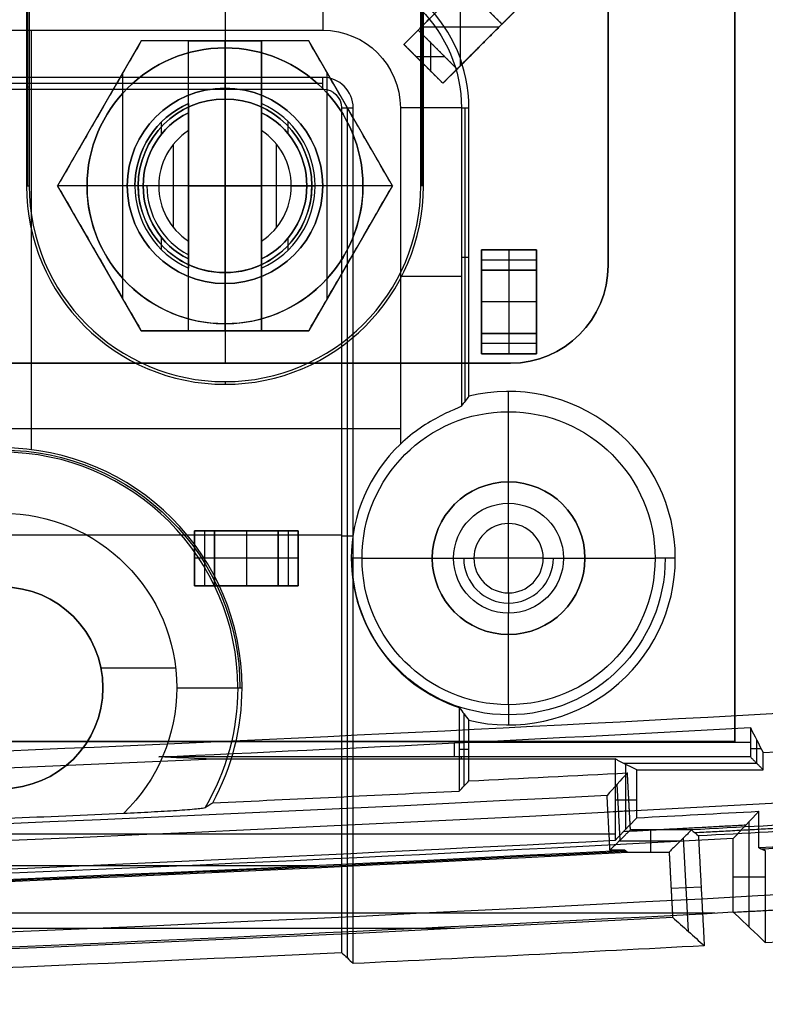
# Model space of a CAD drawing. Header units: millimetres. Extents: x -68 to 68, y -70 to 54.
# Tile 82 of 83: x 42 to 54, y -56 to -40. Entities that reach past the tile are written whole.
import ezdxf

# ---------------------------------------------------------------- set-up
doc = ezdxf.new("R2010")
doc.units = ezdxf.units.MM
doc.layers.add('Layer 01', color=7, linetype='Continuous', true_color=0x000000)

# ---------------------------------------------------------------- blocks, each defined once
blk = doc.blocks.new('Extruded.step')
at = {"layer": 'Layer 01', "color": 9, "true_color": 0xc0c0c0}
for p, q in [((-0.165, 0.45, 0.45), (0.165, 0.45, 0.45)), ((-0.165, -0.45, 0.45), (-0.165, 0.45, 0.45)), ((0, 0.45, 0.9), (0, 0.45)), ((0, 0.45), (0, -0.45)), ((0, 0.45, 0.9), (0, -0.45, 0.9)), ((0.165, -0.45, 0.45), (0.165, 0.45, 0.45)), ((-0.165, 0), (-0.165, 0, 0.9)), ((0.165, 0), (-0.165, 0)), ((0.165, 0, 0.9), (-0.165, 0, 0.9)), ((0.165, 0), (0.165, 0, 0.9)), ((-0.165, -0.45, 0.45), (0.165, -0.45, 0.45)), ((0, -0.45, 0.9), (0, -0.45))]:
    blk.add_line(p, q, dxfattribs=at)
for points in [[(-0.165, 0.45), (0, 0.45), (0.165, 0.45)], [(-0.165, 0.45, 0.9), (-0.165, 0.45, 0.45), (-0.165, 0.45)], [(0.165, 0.45, 0.9), (0, 0.45, 0.9), (-0.165, 0.45, 0.9)], [(-0.165, -0.45), (-0.165, 0), (-0.165, 0.45)], [(-0.165, 0.45, 0.9), (-0.165, 0, 0.9), (-0.165, -0.45, 0.9)], [(0.165, 0.45), (0.165, 0), (0.165, -0.45)], [(0.165, 0.45, 0.9), (0.165, 0.45, 0.45), (0.165, 0.45)], [(0.165, -0.45, 0.9), (0.165, 0, 0.9), (0.165, 0.45, 0.9)], [(-0.165, -0.45, 0.9), (-0.165, -0.45, 0.45), (-0.165, -0.45)], [(0.165, -0.45), (0, -0.45), (-0.165, -0.45)], [(-0.165, -0.45, 0.9), (0, -0.45, 0.9), (0.165, -0.45, 0.9)], [(0.165, -0.45), (0.165, -0.45, 0.45), (0.165, -0.45, 0.9)]]:
    blk.add_open_spline(points, degree=2, dxfattribs=at)
blk = doc.blocks.new('6271507344.step')
at = {"layer": 'Layer 01'}
blk.add_blockref('Extruded.step', (0, 0), dxfattribs=at)
blk = doc.blocks.new('Extruded-0.step')
at = {"layer": 'Layer 01', "color": 9, "true_color": 0xcfc9b5}
for p, q in [((-0.52, 0.45, 0.45), (0.52, 0.45, 0.45)), ((-0.52, -0.45, 0.45), (-0.52, 0.45, 0.45)), ((0, 0.45, 0.9), (0, 0.45)), ((0, 0.45), (0, -0.45)), ((0, 0.45, 0.9), (0, -0.45, 0.9)), ((0.52, -0.45, 0.45), (0.52, 0.45, 0.45)), ((-0.52, 0), (-0.52, 0, 0.9)), ((0.52, 0), (-0.52, 0)), ((0.52, 0, 0.9), (-0.52, 0, 0.9)), ((0.52, 0), (0.52, 0, 0.9)), ((-0.52, -0.45, 0.45), (0.52, -0.45, 0.45)), ((0, -0.45, 0.9), (0, -0.45))]:
    blk.add_line(p, q, dxfattribs=at)
for points in [[(-0.52, 0.45), (0, 0.45), (0.52, 0.45)], [(-0.52, 0.45, 0.9), (-0.52, 0.45, 0.45), (-0.52, 0.45)], [(0.52, 0.45, 0.9), (0, 0.45, 0.9), (-0.52, 0.45, 0.9)], [(-0.52, -0.45), (-0.52, 0), (-0.52, 0.45)], [(-0.52, 0.45, 0.9), (-0.52, 0, 0.9), (-0.52, -0.45, 0.9)], [(0.52, 0.45), (0.52, 0), (0.52, -0.45)], [(0.52, 0.45, 0.9), (0.52, 0.45, 0.45), (0.52, 0.45)], [(0.52, -0.45, 0.9), (0.52, 0, 0.9), (0.52, 0.45, 0.9)], [(-0.52, -0.45, 0.9), (-0.52, -0.45, 0.45), (-0.52, -0.45)], [(0.52, -0.45), (0, -0.45), (-0.52, -0.45)], [(-0.52, -0.45, 0.9), (0, -0.45, 0.9), (0.52, -0.45, 0.9)], [(0.52, -0.45), (0.52, -0.45, 0.45), (0.52, -0.45, 0.9)]]:
    blk.add_open_spline(points, degree=2, dxfattribs=at)
blk = doc.blocks.new('6271507504.step')
at = {"layer": 'Layer 01'}
blk.add_blockref('Extruded-0.step', (0, 0), dxfattribs=at)
blk = doc.blocks.new('C71.step')
at = {"layer": 'Layer 01'}
for name, p in [('6271507344.step', (105.315, -68.5, -2.501)), ('6271507504.step', (106, -68.5, -2.501)), ('6271507344.step', (106.685, -68.5, -2.501))]:
    blk.add_blockref(name, p, dxfattribs=at)
blk = doc.blocks.new('Open CASCADE STEP translator 6.8 1.1.1.step')
at = {"layer": 'Layer 01', "color": 96, "true_color": 0x008000}
for p, q in [((114, -71.5, 0.801), (114, -50, 0.801)), ((105.65, -60.8, 1.601), (105.65, -60.8)), ((114, -60.75), (114, -60.75, 1.601)), ((105.65, -64, 1.601), (105.65, -64)), ((110.295, -67.25, 1.601), (110.295, -67.25)), ((110.295, -69.75, 1.601), (110.295, -69.75)), ((60.3, -71.5, 0.801), (114, -71.5, 0.801))]:
    blk.add_line(p, q, dxfattribs=at)
at = {"layer": 'Layer 01', "color": 96, "true_color": 0x008000, "extrusion": (0, 0, -1)}
for centre, radius, start, end in [((-105.65, -62.4, -1.601), 1.6, 0, 180), ((-105.65, -62.4, -0.801), 1.6, 0, 180), ((-105.65, -62.4, -1.601), 1.6, 180, 0), ((-105.65, -62.4, -0.801), 1.6, 180, 0), ((-110.295, -68.5, -1.601), 1.25, 0, 180), ((-110.295, -68.5, -0.801), 1.25, 0, 180), ((-110.295, -68.5, -1.601), 1.25, 180, 0), ((-110.295, -68.5, -0.801), 1.25, 180, 0)]:
    blk.add_arc(centre, radius, start, end, dxfattribs=at)
at = {"layer": 'Layer 01', "color": 96, "true_color": 0x008000}
for centre, radius, start, end in [((105.65, -62.4), 1.6, 0, 180), ((105.65, -62.4), 1.6, 180, 0), ((110.295, -68.5), 1.25, 0, 180), ((110.295, -68.5), 1.25, 180, 0)]:
    blk.add_arc(centre, radius, start, end, dxfattribs=at)
for points in [[(114, -50), (114, -60.75), (114, -71.5)], [(114, -71.5, 1.601), (114, -60.75, 1.601), (114, -50, 1.601)], [(104.05, -62.4), (104.05, -62.4, 0.801), (104.05, -62.4, 1.601)], [(107.25, -62.4, 1.601), (107.25, -62.4, 0.801), (107.25, -62.4)], [(109.045, -68.5), (109.045, -68.5, 0.801), (109.045, -68.5, 1.601)], [(111.545, -68.5, 1.601), (111.545, -68.5, 0.801), (111.545, -68.5)], [(114, -71.5), (87.15, -71.5), (60.3, -71.5)], [(60.3, -71.5, 1.601), (87.15, -71.5, 1.601), (114, -71.5, 1.601)], [(114, -71.5, 1.601), (114, -71.5, 0.801), (114, -71.5)]]:
    blk.add_open_spline(points, degree=2, dxfattribs=at)
blk = doc.blocks.new('Board.step')
at = {"layer": 'Layer 01'}
blk.add_blockref('Open CASCADE STEP translator 6.8 1.1.1.step', (0, 0, -1.601), dxfattribs=at)
blk = doc.blocks.new('Extruded-1.step')
at = {"layer": 'Layer 01', "color": 9, "true_color": 0xc0c0c0}
for p, q in [((-0.435, 0.202, 0.45), (-0.202, 0.435, 0.45)), ((0.435, -0.202, 0.45), (-0.202, 0.435, 0.45)), ((0.202, -0.435, 0.45), (-0.435, 0.202, 0.45)), ((-0.318, 0.318, 0.9), (-0.318, 0.318)), ((0, 0.233), (0, -0.233)), ((0, 0.233, 0.9), (0, -0.233, 0.9)), ((0.233, 0), (-0.233, 0)), ((0.233, 0, 0.9), (-0.233, 0, 0.9)), ((0.117, 0.117, 0.9), (0.117, 0.117)), ((-0.117, -0.117, 0.9), (-0.117, -0.117)), ((0.202, -0.435, 0.45), (0.435, -0.202, 0.45)), ((0.318, -0.318), (0.318, -0.318, 0.9))]:
    blk.add_line(p, q, dxfattribs=at)
for points in [[(-0.435, 0.202), (-0.318, 0.318), (-0.202, 0.435)], [(-0.202, 0.435, 0.9), (-0.318, 0.318, 0.9), (-0.435, 0.202, 0.9)], [(-0.202, 0.435), (0.117, 0.117), (0.435, -0.202)], [(-0.202, 0.435, 0.9), (-0.202, 0.435, 0.45), (-0.202, 0.435)], [(0.435, -0.202, 0.9), (0.117, 0.117, 0.9), (-0.202, 0.435, 0.9)], [(0.202, -0.435), (-0.117, -0.117), (-0.435, 0.202)], [(-0.435, 0.202, 0.9), (-0.117, -0.117, 0.9), (0.202, -0.435, 0.9)], [(-0.435, 0.202), (-0.435, 0.202, 0.45), (-0.435, 0.202, 0.9)], [(0.435, -0.202), (0.318, -0.318), (0.202, -0.435)], [(0.202, -0.435, 0.9), (0.318, -0.318, 0.9), (0.435, -0.202, 0.9)], [(0.435, -0.202, 0.9), (0.435, -0.202, 0.45), (0.435, -0.202)], [(0.202, -0.435, 0.9), (0.202, -0.435, 0.45), (0.202, -0.435)]]:
    blk.add_open_spline(points, degree=2, dxfattribs=at)
blk = doc.blocks.new('6271166944.step')
at = {"layer": 'Layer 01'}
blk.add_blockref('Extruded-1.step', (0, 0), dxfattribs=at)
blk = doc.blocks.new('Extruded-2.step')
at = {"layer": 'Layer 01', "color": 9, "true_color": 0xcfc9b5}
for p, q in [((-0.686, -0.049, 0.45), (0.049, 0.686, 0.45)), ((0.686, 0.049, 0.45), (0.049, 0.686, 0.45)), ((0, 0.636), (0, -0.636)), ((0, 0.636, 0.9), (0, -0.636, 0.9)), ((0.368, 0.368, 0.9), (0.368, 0.368)), ((-0.318, 0.318, 0.9), (-0.318, 0.318)), ((-0.049, -0.686, 0.45), (0.686, 0.049, 0.45)), ((-0.049, -0.686, 0.45), (-0.686, -0.049, 0.45)), ((0.636, 0), (-0.636, 0)), ((0.636, 0, 0.9), (-0.636, 0, 0.9)), ((0.318, -0.318), (0.318, -0.318, 0.9)), ((-0.368, -0.368, 0.9), (-0.368, -0.368))]:
    blk.add_line(p, q, dxfattribs=at)
for points in [[(-0.686, -0.049), (-0.318, 0.318), (0.049, 0.686)], [(0.049, 0.686, 0.9), (-0.318, 0.318, 0.9), (-0.686, -0.049, 0.9)], [(0.049, 0.686), (0.368, 0.368), (0.686, 0.049)], [(0.049, 0.686, 0.9), (0.049, 0.686, 0.45), (0.049, 0.686)], [(0.686, 0.049, 0.9), (0.368, 0.368, 0.9), (0.049, 0.686, 0.9)], [(0.686, 0.049), (0.318, -0.318), (-0.049, -0.686)], [(-0.049, -0.686, 0.9), (0.318, -0.318, 0.9), (0.686, 0.049, 0.9)], [(0.686, 0.049, 0.9), (0.686, 0.049, 0.45), (0.686, 0.049)], [(-0.049, -0.686), (-0.368, -0.368), (-0.686, -0.049)], [(-0.686, -0.049, 0.9), (-0.368, -0.368, 0.9), (-0.049, -0.686, 0.9)], [(-0.686, -0.049), (-0.686, -0.049, 0.45), (-0.686, -0.049, 0.9)], [(-0.049, -0.686, 0.9), (-0.049, -0.686, 0.45), (-0.049, -0.686)]]:
    blk.add_open_spline(points, degree=2, dxfattribs=at)
blk = doc.blocks.new('6271167104.step')
at = {"layer": 'Layer 01'}
blk.add_blockref('Extruded-2.step', (0, 0), dxfattribs=at)
blk = doc.blocks.new('C67.step')
at = {"layer": 'Layer 01'}
for name, p in [('6271166944.step', (109.984, -59.316, -2.501)), ('6271167104.step', (109.5, -59.8, -2.501)), ('6271166944.step', (109.016, -60.284, -2.501))]:
    blk.add_blockref(name, p, dxfattribs=at)
blk = doc.blocks.new('c-3-1634222-2-h-3d.step')
at = {"layer": 'Layer 01', "color": 9, "true_color": 0xc0c0c0}
for p, q in [((-15.4, -4.675, -6.1), (-15.4, 4.675, -6.1)), ((-14.87, 1.371, -9.5), (-12.495, 2.742, -9.5)), ((-14.87, 1.371, -2.8), (-12.495, 2.742, -2.8)), ((-10.12, 1.371, -9.5), (-12.495, 2.742, -9.5)), ((-12.495, 1.34, -12.5), (-12.495, 2.742, -12.5)), ((-12.495, 2.26, -5.3), (-12.495, 2.742, -5.3)), ((-12.495, 1.422, -0.3), (-12.495, 2.742, -0.3)), ((-10.12, 1.371, -2.8), (-12.495, 2.742, -2.8)), ((-13.683, 2.057, -12.5), (-13.683, 2.057, -6.5)), ((-13.683, 2.057, -5.3), (-13.683, 2.057, -0.3)), ((-11.308, 2.057, -6.5), (-11.308, 2.057, -12.5)), ((-11.308, 2.057, -0.3), (-11.308, 2.057, -5.3)), ((-14.35, 1.671, -12.5), (-10.64, 1.671, -12.5)), ((-12.495, 1.34, -14), (-12.495, 1.475, -14)), ((-14.87, -1.371, -9.5), (-14.87, 1.371, -9.5)), ((-14.87, -1.371, -2.8), (-14.87, 1.371, -2.8)), ((-12.495, -1.422, -1.3), (-12.495, 1.422, -1.3)), ((-10.12, -1.371, -9.5), (-10.12, 1.371, -9.5)), ((-10.12, -1.371, -2.8), (-10.12, 1.371, -2.8)), ((-13.543, 1.038, -14), (-13.343, 1.038, -14)), ((-12.495, 0.6, -16.8), (-12.495, 1.085, -16.8)), ((-11.647, 1.038, -14), (-11.447, 1.038, -14)), ((-13.179, 0.843, -16.8), (-11.811, 0.843, -16.8)), ((-13.842, 0.6, -14.1), (-11.148, 0.6, -14.1)), ((-12.495, 0.6, -11.4), (-12.495, -0.6, -11.4)), ((-12.495, 0.6, -11.4), (-12.495, 0.6, -16.8)), ((-14.755, 0, -5.7), (-15.4, 0, -5.7)), ((-15.4, 0, -6.5), (-15.4, 0, -5.7)), ((-14.87, 0, -6.5), (-15.4, 0, -6.5)), ((-14.87, 0, -11.4), (-14.87, 0, -6.5)), ((-10.12, 0, -11.4), (-14.87, 0, -11.4)), ((-14.87, 0, -5.3), (-14.755, 0, -5.3)), ((-14.87, 0, -5.3), (-14.87, 0, -0.3)), ((-14.87, 0, -0.3), (-13.917, 0, -0.3)), ((-14.755, 0, -5.7), (-14.755, 0, -5.3)), ((-13.917, 0, -1.3), (-13.917, 0, -0.3)), ((-13.917, 0, -1.3), (-11.073, 0, -1.3)), ((-11.073, 0, -0.3), (-10.12, 0, -0.3)), ((-11.073, 0, -1.3), (-11.073, 0, -0.3)), ((-7.948, 0, -5.7), (-10.235, 0, -5.7)), ((-10.235, 0, -5.7), (-10.235, 0, -5.3)), ((-10.235, 0, -5.3), (-10.12, 0, -5.3)), ((-9.134, 0, -6.5), (-10.12, 0, -6.5)), ((-10.12, 0, -11.4), (-10.12, 0, -6.5)), ((-10.12, 0, -5.3), (-10.12, 0, -0.3)), ((-13.842, -0.6, -14.1), (-11.148, -0.6, -14.1)), ((-12.495, -0.6, -11.4), (-12.495, -0.6, -16.8)), ((-12.495, -1.085, -16.8), (-12.495, -0.6, -16.8)), ((-13.179, -0.842, -16.8), (-11.811, -0.842, -16.8)), ((-13.543, -1.037, -14), (-13.343, -1.037, -14)), ((-12.495, -1.085, -16.8), (-12.495, -1.475, -15.5)), ((-11.647, -1.037, -14), (-11.447, -1.037, -14)), ((-12.495, -2.742, -9.5), (-14.87, -1.371, -9.5)), ((-12.495, -2.742, -2.8), (-14.87, -1.371, -2.8)), ((-12.495, -2.742, -12.5), (-12.495, -1.34, -12.5)), ((-12.495, -1.34, -14), (-12.495, -1.34, -12.5)), ((-12.495, -1.475, -14), (-12.495, -1.34, -14)), ((-12.495, -2.742, -9.5), (-10.12, -1.371, -9.5)), ((-12.495, -2.742, -2.8), (-10.12, -1.371, -2.8)), ((-12.495, -2.742, -0.3), (-12.495, -1.422, -0.3)), ((-12.495, -1.475, -15.5), (-12.495, -1.475, -14)), ((-14.35, -1.671, -12.5), (-10.64, -1.671, -12.5)), ((-13.683, -2.057, -6.5), (-13.683, -2.057, -12.5)), ((-13.683, -2.057, -0.3), (-13.683, -2.057, -5.3)), ((-11.308, -2.057, -6.5), (-11.308, -2.057, -12.5)), ((-11.308, -2.057, -0.3), (-11.308, -2.057, -5.3)), ((-12.495, -2.742, -5.3), (-12.495, -2.26, -5.3)), ((-13.8, -6.275, -6.1), (13.8, -6.275, -6.1))]:
    blk.add_line(p, q, dxfattribs=at)
at = {"layer": 'Layer 01', "color": 9, "true_color": 0xc0c0c0, "extrusion": (0, -1.965e-16, -1)}
blk.add_arc((12.495, 0, 5.3), 2.26, 270, 90, dxfattribs=at)
at = {"layer": 'Layer 01', "color": 9, "true_color": 0xc0c0c0}
for centre, radius, start, end in [((-12.495, 0, -5.7), 2.26, 90, 270), ((-12.495, 0, -5.5), 2.26, 90, 270), ((-12.495, 0, -5.7), 2.26, 270, 90), ((-12.495, 0, -5.5), 2.26, 270, 90), ((-12.495, 0, -15.5), 1.475, 90, 155.9973), ((-12.495, 0, -14), 1.475, 90, 155.9973), ((-12.495, 0, -14.75), 1.475, 90, 155.9973), ((-12.495, 0, -14.75), 1.475, 24.0027, 90), ((-12.495, 0, -1.3), 1.422, 90, 270), ((-12.495, 0, -0.8), 1.422, 90, 270), ((-12.495, 0, -14), 1.34, 90, 153.3999), ((-12.495, 0, -13.25), 1.34, 90, 153.3999), ((-12.495, 0, -1.3), 1.422, 270, 90), ((-12.495, 0, -0.8), 1.422, 270, 90), ((-12.495, 0, -14), 1.34, 26.6001, 90), ((-12.495, 0, -13.25), 1.34, 26.6001, 90), ((-12.495, 0, -16.15), 1.28, 90, 152.0468), ((-12.495, 0, -16.8), 1.085, 90, 146.4272), ((-12.495, 0, -16.8), 1.085, 33.5728, 90), ((-12.495, 0, -14), 1.475, 204.0027, 335.9973), ((-12.495, 0, -15.5), 1.475, 204.0027, 335.9973), ((-12.495, 0, -14.75), 1.475, 204.0027, 335.9973), ((-12.495, 0, -14), 1.34, 206.6001, 333.3999), ((-12.495, 0, -13.25), 1.34, 206.6001, 333.3999), ((-12.495, 0, -16.8), 1.085, 213.5728, 326.4272), ((-13.8, -4.675, -6.5), 1.6, 180, 270)]:
    blk.add_arc(centre, radius, start, end, dxfattribs=at)
at = {"layer": 'Layer 01', "color": 9, "true_color": 0xc0c0c0, "extrusion": (0, 1.965e-16, -1)}
blk.add_arc((12.495, 0, 5.3), 2.26, 90, 270, dxfattribs=at)
at = {"layer": 'Layer 01', "color": 9, "true_color": 0xc0c0c0, "extrusion": (0, 0, -1)}
for centre, radius, start, end in [((12.495, 0, 15.5), 1.475, 90, 155.9973), ((12.495, 0, 14), 1.475, 90, 155.9973), ((12.495, 0, 12.5), 1.34, 26.6001, 90), ((12.495, 0, 12.5), 1.34, 90, 153.3999), ((12.495, 0, 12.5), 1.34, 206.6001, 333.3999), ((13.8, -4.675, 5.7), 1.6, 270, 360), ((13.8, -4.675, 6.1), 1.6, 270, 0)]:
    blk.add_arc(centre, radius, start, end, dxfattribs=at)
at = {"layer": 'Layer 01', "color": 9, "true_color": 0xc0c0c0, "extrusion": (0, -1.95132e-17, -1)}
blk.add_arc((12.495, 0, 0.3), 1.422, 270, 90, dxfattribs=at)
at = {"layer": 'Layer 01', "color": 9, "true_color": 0xc0c0c0, "extrusion": (0, 1.95132e-17, -1)}
blk.add_arc((12.495, 0, 0.3), 1.422, 90, 270, dxfattribs=at)
at = {"layer": 'Layer 01', "color": 9, "true_color": 0xc0c0c0}
for points, degree in [([(-15.4, -4.675, -5.7), (-15.4, 0, -5.7), (-15.4, 4.675, -5.7)], 2), ([(-15.4, 4.675, -6.5), (-15.4, 0, -6.5), (-15.4, -4.675, -6.5)], 2), ([(-12.495, 2.742, -12.5), (-13.683, 2.057, -12.5), (-14.87, 1.371, -12.5)], 2), ([(-12.495, 2.742, -6.5), (-13.683, 2.057, -6.5), (-14.87, 1.371, -6.5)], 2), ([(-12.495, 2.742, -5.3), (-13.683, 2.057, -5.3), (-14.87, 1.371, -5.3)], 2), ([(-12.495, 2.742, -0.3), (-13.683, 2.057, -0.3), (-14.87, 1.371, -0.3)], 2), ([(-10.12, 1.371, -12.5), (-11.308, 2.057, -12.5), (-12.495, 2.742, -12.5)], 2), ([(-12.495, 2.742, -12.5), (-12.495, 2.742, -9.5), (-12.495, 2.742, -6.5)], 2), ([(-10.12, 1.371, -6.5), (-11.308, 2.057, -6.5), (-12.495, 2.742, -6.5)], 2), ([(-10.12, 1.371, -5.3), (-11.308, 2.057, -5.3), (-12.495, 2.742, -5.3)], 2), ([(-12.495, 2.742, -5.3), (-12.495, 2.742, -2.8), (-12.495, 2.742, -0.3)], 2), ([(-10.12, 1.371, -0.3), (-11.308, 2.057, -0.3), (-12.495, 2.742, -0.3)], 2), ([(-12.495, 2.26, -5.7), (-12.495, 2.26, -5.5), (-12.495, 2.26, -5.3)], 2), ([(-12.495, 1.085, -16.8), (-12.495, 1.28, -16.15), (-12.495, 1.475, -15.5)], 2), ([(-12.495, 1.475, -15.5), (-12.495, 1.475, -14.75), (-12.495, 1.475, -14)], 2), ([(-14.87, 1.371, -6.5), (-14.87, 0, -6.5), (-14.87, -1.371, -6.5)], 2), ([(-14.87, 1.371, -12.5), (-14.87, 1.371, -9.5), (-14.87, 1.371, -6.5)], 2), ([(-14.87, 1.371, -12.5), (-14.87, 0.986, -12.5), (-14.87, 0.6, -12.5)], 2), ([(-14.87, 1.371, -5.3), (-14.87, 0, -5.3), (-14.87, -1.371, -5.3)], 2), ([(-14.87, 1.371, -0.3), (-14.87, 1.371, -2.8), (-14.87, 1.371, -5.3)], 2), ([(-14.87, -1.371, -0.3), (-14.87, 0, -0.3), (-14.87, 1.371, -0.3)], 2), ([(-12.495, 1.422, -0.3), (-12.495, 1.422, -0.8), (-12.495, 1.422, -1.3)], 2), ([(-12.495, 1.34, -14), (-12.495, 1.34, -13.25), (-12.495, 1.34, -12.5)], 2), ([(-10.12, -1.371, -6.5), (-10.12, 0, -6.5), (-10.12, 1.371, -6.5)], 2), ([(-10.12, 1.371, -6.5), (-10.12, 1.371, -9.5), (-10.12, 1.371, -12.5)], 2), ([(-10.12, 0.6, -12.5), (-10.12, 0.986, -12.5), (-10.12, 1.371, -12.5)], 2), ([(-10.12, -1.371, -5.3), (-10.12, 0, -5.3), (-10.12, 1.371, -5.3)], 2), ([(-10.12, -1.371, -0.3), (-10.12, 0, -0.3), (-10.12, 1.371, -0.3)], 2), ([(-10.12, 1.371, -5.3), (-10.12, 1.371, -2.8), (-10.12, 1.371, -0.3)], 2), ([(-14.87, 0.6, -12.5), (-14.87, 0.6, -11.95), (-14.87, 0.6, -11.4)], 2), ([(-14.87, 0.6, -11.4), (-14.87, 0, -11.4), (-14.87, -0.6, -11.4)], 2), ([(-14.87, 0.6, -11.4), (-12.495, 0.6, -11.4), (-10.12, 0.6, -11.4)], 2), ([(-14.87, 0.6, -12.5), (-14.282, 0.6, -12.5), (-13.693, 0.6, -12.5)], 2), ([(-13.842, 0.6, -14), (-13.768, 0.6, -14), (-13.693, 0.6, -14)], 2), ([(-13.842, 0.6, -15.5), (-13.842, 0.6, -14.75), (-13.842, 0.6, -14)], 2), ([(-13.399, 0.6, -16.8), (-13.447, 0.6, -16.666), (-13.544, 0.6, -16.391), (-13.691, 0.6, -15.958), (-13.792, 0.6, -15.655), (-13.842, 0.6, -15.5)], 3), ([(-13.693, 0.6, -14), (-13.693, 0.6, -13.25), (-13.693, 0.6, -12.5)], 2), ([(-11.591, 0.6, -16.8), (-12.495, 0.6, -16.8), (-13.399, 0.6, -16.8)], 2), ([(-11.148, 0.6, -15.5), (-11.198, 0.6, -15.654), (-11.298, 0.6, -15.956), (-11.446, 0.6, -16.39), (-11.543, 0.6, -16.666), (-11.591, 0.6, -16.8)], 3), ([(-11.297, 0.6, -12.5), (-11.297, 0.6, -13.25), (-11.297, 0.6, -14)], 2), ([(-11.297, 0.6, -12.5), (-10.708, 0.6, -12.5), (-10.12, 0.6, -12.5)], 2), ([(-11.297, 0.6, -14), (-11.222, 0.6, -14), (-11.148, 0.6, -14)], 2), ([(-11.148, 0.6, -14), (-11.148, 0.6, -14.75), (-11.148, 0.6, -15.5)], 2), ([(-10.12, 0.6, -11.4), (-10.12, 0, -11.4), (-10.12, -0.6, -11.4)], 2), ([(-10.12, 0.6, -11.4), (-10.12, 0.6, -11.95), (-10.12, 0.6, -12.5)], 2), ([(-14.87, -0.6, -11.4), (-14.87, -0.6, -11.95), (-14.87, -0.6, -12.5)], 2), ([(-14.87, -0.6, -12.5), (-14.87, -0.986, -12.5), (-14.87, -1.371, -12.5)], 2), ([(-10.12, -0.6, -11.4), (-12.495, -0.6, -11.4), (-14.87, -0.6, -11.4)], 2), ([(-14.87, -0.6, -12.5), (-14.282, -0.6, -12.5), (-13.693, -0.6, -12.5)], 2), ([(-13.842, -0.6, -15.5), (-13.792, -0.6, -15.654), (-13.692, -0.6, -15.956), (-13.544, -0.6, -16.39), (-13.447, -0.6, -16.666), (-13.399, -0.6, -16.8)], 3), ([(-13.842, -0.6, -14), (-13.842, -0.6, -14.75), (-13.842, -0.6, -15.5)], 2), ([(-13.693, -0.6, -14), (-13.768, -0.6, -14), (-13.842, -0.6, -14)], 2), ([(-13.693, -0.6, -12.5), (-13.693, -0.6, -13.25), (-13.693, -0.6, -14)], 2), ([(-13.399, -0.6, -16.8), (-12.495, -0.6, -16.8), (-11.591, -0.6, -16.8)], 2), ([(-11.591, -0.6, -16.8), (-11.543, -0.6, -16.666), (-11.446, -0.6, -16.391), (-11.299, -0.6, -15.958), (-11.198, -0.6, -15.655), (-11.148, -0.6, -15.5)], 3), ([(-11.297, -0.6, -14), (-11.297, -0.6, -13.25), (-11.297, -0.6, -12.5)], 2), ([(-11.148, -0.6, -14), (-11.222, -0.6, -14), (-11.297, -0.6, -14)], 2), ([(-11.297, -0.6, -12.5), (-10.708, -0.6, -12.5), (-10.12, -0.6, -12.5)], 2), ([(-11.148, -0.6, -15.5), (-11.148, -0.6, -14.75), (-11.148, -0.6, -14)], 2), ([(-10.12, -0.6, -12.5), (-10.12, -0.6, -11.95), (-10.12, -0.6, -11.4)], 2), ([(-10.12, -1.371, -12.5), (-10.12, -0.986, -12.5), (-10.12, -0.6, -12.5)], 2), ([(-14.87, -1.371, -12.5), (-14.87, -1.371, -9.5), (-14.87, -1.371, -6.5)], 2), ([(-14.87, -1.371, -12.5), (-13.683, -2.057, -12.5), (-12.495, -2.742, -12.5)], 2), ([(-14.87, -1.371, -6.5), (-13.683, -2.057, -6.5), (-12.495, -2.742, -6.5)], 2), ([(-14.87, -1.371, -5.3), (-14.87, -1.371, -2.8), (-14.87, -1.371, -0.3)], 2), ([(-14.87, -1.371, -5.3), (-13.683, -2.057, -5.3), (-12.495, -2.742, -5.3)], 2), ([(-14.87, -1.371, -0.3), (-13.683, -2.057, -0.3), (-12.495, -2.742, -0.3)], 2), ([(-12.495, -2.742, -12.5), (-11.308, -2.057, -12.5), (-10.12, -1.371, -12.5)], 2), ([(-12.495, -2.742, -6.5), (-11.308, -2.057, -6.5), (-10.12, -1.371, -6.5)], 2), ([(-12.495, -2.742, -5.3), (-11.308, -2.057, -5.3), (-10.12, -1.371, -5.3)], 2), ([(-12.495, -2.742, -0.3), (-11.308, -2.057, -0.3), (-10.12, -1.371, -0.3)], 2), ([(-12.495, -1.422, -1.3), (-12.495, -1.422, -0.8), (-12.495, -1.422, -0.3)], 2), ([(-10.12, -1.371, -6.5), (-10.12, -1.371, -9.5), (-10.12, -1.371, -12.5)], 2), ([(-10.12, -1.371, -5.3), (-10.12, -1.371, -2.8), (-10.12, -1.371, -0.3)], 2), ([(-12.495, -2.26, -5.3), (-12.495, -2.26, -5.5), (-12.495, -2.26, -5.7)], 2), ([(-12.495, -2.742, -6.5), (-12.495, -2.742, -9.5), (-12.495, -2.742, -12.5)], 2), ([(-12.495, -2.742, -5.3), (-12.495, -2.742, -2.8), (-12.495, -2.742, -0.3)], 2), ([(-15.4, -4.675, -6.5), (-15.4, -4.675, -6.1), (-15.4, -4.675, -5.7)], 2), ([(13.8, -6.275, -5.7), (0, -6.275, -5.7), (-13.8, -6.275, -5.7)], 2), ([(-13.8, -6.275, -6.5), (-13.8, -6.275, -6.1), (-13.8, -6.275, -5.7)], 2), ([(-13.8, -6.275, -6.5), (0, -6.275, -6.5), (13.8, -6.275, -6.5)], 2)]:
    blk.add_open_spline(points, degree=degree, dxfattribs=at)
blk = doc.blocks.new('X11.step')
at = {"layer": 'Layer 01', "rotation": 90.00000250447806}
blk.add_blockref('c-3-1634222-2-h-3d.step', (105.65, -49.905, 12.513), dxfattribs=at)
blk = doc.blocks.new('Extruded-4.step')
at = {"layer": 'Layer 01', "color": 9, "true_color": 0xcfc9b5}
for p, q in [((-0.45, 0.52, 0.45), (0.45, 0.52, 0.45)), ((-0.45, -0.52, 0.45), (-0.45, 0.52, 0.45)), ((0, 0.52, 0.9), (0, 0.52)), ((0, 0.52), (0, -0.52)), ((0, 0.52, 0.9), (0, -0.52, 0.9)), ((0.45, -0.52, 0.45), (0.45, 0.52, 0.45)), ((-0.45, 0), (-0.45, 0, 0.9)), ((0.45, 0), (-0.45, 0)), ((0.45, 0, 0.9), (-0.45, 0, 0.9)), ((0.45, 0), (0.45, 0, 0.9)), ((-0.45, -0.52, 0.45), (0.45, -0.52, 0.45)), ((0, -0.52, 0.9), (0, -0.52))]:
    blk.add_line(p, q, dxfattribs=at)
for points in [[(-0.45, 0.52), (0, 0.52), (0.45, 0.52)], [(-0.45, 0.52, 0.9), (-0.45, 0.52, 0.45), (-0.45, 0.52)], [(0.45, 0.52, 0.9), (0, 0.52, 0.9), (-0.45, 0.52, 0.9)], [(-0.45, -0.52), (-0.45, 0), (-0.45, 0.52)], [(-0.45, 0.52, 0.9), (-0.45, 0, 0.9), (-0.45, -0.52, 0.9)], [(0.45, 0.52), (0.45, 0), (0.45, -0.52)], [(0.45, 0.52, 0.9), (0.45, 0.52, 0.45), (0.45, 0.52)], [(0.45, -0.52, 0.9), (0.45, 0, 0.9), (0.45, 0.52, 0.9)], [(0.45, -0.52), (0, -0.52), (-0.45, -0.52)], [(-0.45, -0.52, 0.9), (0, -0.52, 0.9), (0.45, -0.52, 0.9)], [(-0.45, -0.52), (-0.45, -0.52, 0.45), (-0.45, -0.52, 0.9)], [(0.45, -0.52, 0.9), (0.45, -0.52, 0.45), (0.45, -0.52)]]:
    blk.add_open_spline(points, degree=2, dxfattribs=at)
blk = doc.blocks.new('6271506144.step')
at = {"layer": 'Layer 01'}
blk.add_blockref('Extruded-4.step', (0, 0), dxfattribs=at)
blk = doc.blocks.new('Extruded-3.step')
at = {"layer": 'Layer 01', "color": 9, "true_color": 0xc0c0c0}
for p, q in [((-0.45, 0.165, 0.45), (0.45, 0.165, 0.45)), ((-0.45, -0.165, 0.45), (-0.45, 0.165, 0.45)), ((0, 0.165, 0.9), (0, 0.165)), ((0, 0.165), (0, -0.165)), ((0, 0.165, 0.9), (0, -0.165, 0.9)), ((0.45, -0.165, 0.45), (0.45, 0.165, 0.45)), ((-0.45, 0), (-0.45, 0, 0.9)), ((0.45, 0), (-0.45, 0)), ((0.45, 0, 0.9), (-0.45, 0, 0.9)), ((0.45, 0), (0.45, 0, 0.9)), ((-0.45, -0.165, 0.45), (0.45, -0.165, 0.45)), ((0, -0.165, 0.9), (0, -0.165))]:
    blk.add_line(p, q, dxfattribs=at)
for points in [[(-0.45, 0.165), (0, 0.165), (0.45, 0.165)], [(-0.45, 0.165, 0.9), (-0.45, 0.165, 0.45), (-0.45, 0.165)], [(0.45, 0.165, 0.9), (0, 0.165, 0.9), (-0.45, 0.165, 0.9)], [(-0.45, -0.165), (-0.45, 0), (-0.45, 0.165)], [(-0.45, 0.165, 0.9), (-0.45, 0, 0.9), (-0.45, -0.165, 0.9)], [(0.45, 0.165), (0.45, 0), (0.45, -0.165)], [(0.45, 0.165, 0.9), (0.45, 0.165, 0.45), (0.45, 0.165)], [(0.45, -0.165, 0.9), (0.45, 0, 0.9), (0.45, 0.165, 0.9)], [(0.45, -0.165), (0, -0.165), (-0.45, -0.165)], [(-0.45, -0.165, 0.9), (0, -0.165, 0.9), (0.45, -0.165, 0.9)], [(-0.45, -0.165), (-0.45, -0.165, 0.45), (-0.45, -0.165, 0.9)], [(0.45, -0.165, 0.9), (0.45, -0.165, 0.45), (0.45, -0.165)]]:
    blk.add_open_spline(points, degree=2, dxfattribs=at)
blk = doc.blocks.new('6271506384.step')
at = {"layer": 'Layer 01'}
blk.add_blockref('Extruded-3.step', (0, 0), dxfattribs=at)
blk = doc.blocks.new('C64.step')
at = {"layer": 'Layer 01'}
for name, p in [('6271506384.step', (110.3, -63.615, -2.501)), ('6271506144.step', (110.3, -64.3, -2.501)), ('6271506384.step', (110.3, -64.985, -2.501))]:
    blk.add_blockref(name, p, dxfattribs=at)
blk = doc.blocks.new('MC403-X_A_090322_MultipleBody.step')
at = {"layer": 'Layer 01'}
for name in ['Board.step', 'X11.step', 'C67.step', 'C64.step', 'C71.step']:
    blk.add_blockref(name, (0, 0), dxfattribs=at)
blk = doc.blocks.new('MC403-X_A_090322_MultipleBody 090322')
at = {"layer": 'Layer 01'}
blk.add_blockref('MC403-X_A_090322_MultipleBody.step', (0, 0), dxfattribs=at)
blk = doc.blocks.new('TRO-13-001 MC403 CASTING270122')
at = {"layer": 'Layer 01', "color": 7, "true_color": 0xdde8ff}
for p, q in [((42.483, -46.723, -5), (42.483, -39.851, -5)), ((36.75, -40.72, -9.75), (47.25, -40.72, -9.75)), ((47.654, -55.048, -9.75), (47.654, -41.123, -9.75)), ((49.584, -45.926, -7.733), (49.584, -41.123, -7.733)), ((49.522, -43.566, -5.965), (49.645, -43.566, -9.5)), ((50.294, -46.1), (50.294, -45.768, -9.5)), ((50.294, -47.6), (50.294, -46.1)), ((48.522, -46.381, -5), (35.478, -46.381, -5)), ((50.294, -47.932, -9.5), (50.294, -47.6)), ((50.294, -49.068, -9.5), (50.294, -47.932, -9.5)), ((47.558, -48.12, -7), (36.442, -48.12, -7)), ((47.558, -48.132, -7), (47.75, -48.132, -12.5)), ((47.894, -48.5), (49.394, -48.5)), ((50.862, -48.5, -9.5), (49.726, -48.5, -9.5)), ((51.194, -48.5), (52.694, -48.5)), ((50.294, -49.068, -9.5), (50.294, -49.4)), ((50.294, -50.9), (50.294, -49.4)), ((44.841, -50.301, -2), (43.618, -50.301, -2)), ((50.294, -50.9), (50.294, -51.232, -9.5)), ((49.567, -52.231, -7.25), (49.567, -51.052, -7.25)), ((49.488, -51.63, -5), (49.645, -51.63, -9.5)), ((52.124, -53.116, -4.45), (52.075, -52.201, -4.45)), ((52.275, -52.639, -9.5), (51.922, -52.658, 0.6)), ((52.625, -53.314, 1.6), (52.625, -52.95, -9.5)), ((52.107, -53.132, -3.95), (53.109, -53.132, -3.95)), ((53.241, -54.616, -5.45), (53.159, -53.083, -5.45)), ((20.235, -53.533, 0.6), (47.148, -53.533, 0.6)), ((53.448, -53.887, -12.5), (52.957, -53.913, 1.6)), ((49.415, -54.566, 1.6), (15.199, -54.566, 1.6))]:
    blk.add_line(p, q, dxfattribs=at)
for centre, radius, start, end in [((47.25, -41.123, -9.5), 2.395, 360, 90), ((47.25, -41.123, -12.5), 0.5, 360, 90), ((50.294, -48.5, -9.5), 2.732, 0, 103.741), ((42, -50.623, -5), 3.93, 0, 180), ((42, -50.623, -2.965), 3.859, 0, 180), ((50.294, -48.5, -5), 2.575, 133.4838, 180), ((50.294, -48.5, -9.5), 0.568, 0, 180), ((50.294, -48.5, -5), 2.575, 180, 251.7558), ((50.294, -48.5, -4.75), 0.734, 180, 0), ((50.294, -48.5, -9.5), 2.732, 256.259, 360), ((50.294, -48.5, -9.5), 0.568, 180, 0), ((42, -50.623, -2), 1.65, 0, 180), ((42, -50.623, -7), 1.65, 0, 180), ((42, -50.623, -7), 1.65, 180, 0), ((42, -50.623, -5), 3.93, 331.3734, 0), ((0, 943.719, -9.5), 997.105, 272.853902, 273.003271), ((0, 943.719, -5), 997.262, 272.612133, 272.844412), ((0, 943.719, -2), 997.367, 272.309411, 272.527941), ((0, 943.719, 1.6), 998.401, 269.926969, 272.999371), ((0, 943.719, 0.6), 998.366, 269.928971, 272.997062), ((0, 943.719, -7), 999.808, 272.08884, 272.726421)]:
    blk.add_arc(centre, radius, start, end, dxfattribs=at)
at = {"layer": 'Layer 01', "color": 7, "true_color": 0xdde8ff, "extrusion": (3.90959e-16, -7.40189e-45, -1)}
blk.add_arc((-47.25, -41.123, 5.965), 2.272, 90, 180, dxfattribs=at)
at = {"layer": 'Layer 01', "color": 7, "true_color": 0xdde8ff, "extrusion": (1, 0, 0)}
blk.add_arc((-39.851, -6, 47.25), 1, 2, 90, dxfattribs=at)
at = {"layer": 'Layer 01', "color": 7, "true_color": 0xdde8ff, "extrusion": (0, 0, -1)}
for centre, radius, start, end in [((-47.25, -41.123, 5), 1.272, 90, 180), ((-47.25, -41.123, 7), 0.308, 90, 180), ((-50.294, -48.5), 2.4, 0, 180), ((-42, -50.623, 3.983), 3.895, 0, 180), ((-50.294, -48.5), 0.9, 0, 180), ((-42, -50.623, 2), 2.86, 0, 180), ((-50.294, -48.5, 4.75), 2.566, 180, 0), ((-50.294, -48.5), 2.4, 180, 0), ((-50.294, -48.5), 0.9, 180, 0), ((-42, -50.623, 4.5), 1.65, 0, 180), ((-42, -50.623, 2), 1.65, 180, 0), ((-42, -50.623, 4.5), 1.65, 180, 0), ((0, 943.719, -0.6), 997.457, 267.016966, 270.071094), ((0, 943.719, 12.5), 998.198, 266.670341, 266.933212), ((0, 943.719, -1.6), 999.508, 266.961437, 270.064194), ((0, 943.719, 12.5), 1000, 266.933212, 267.263086)]:
    blk.add_arc(centre, radius, start, end, dxfattribs=at)
at = {"layer": 'Layer 01', "color": 7, "true_color": 0xdde8ff, "extrusion": (0, -1, 0)}
blk.add_arc((48.522, -6, 41.123), 1, 2, 90, dxfattribs=at)
at = {"layer": 'Layer 01', "color": 7, "true_color": 0xdde8ff, "extrusion": (0, 1, 0)}
blk.add_arc((-48.522, -6, -43.878), 1, 90, 178, dxfattribs=at)
at = {"layer": 'Layer 01', "color": 7, "true_color": 0xdde8ff, "extrusion": (7.11171e-16, -7.33634e-16, -1)}
blk.add_arc((-42, -50.623, 2), 2.86, 180, 225.8907, dxfattribs=at)
at = {"layer": 'Layer 01', "color": 7, "true_color": 0xdde8ff, "extrusion": (7.36216e-15, 1, 2.61369e-16)}
blk.add_arc((-44.86, -3, -50.623), 1, 90, 178, dxfattribs=at)
at = {"layer": 'Layer 01', "color": 7, "true_color": 0xdde8ff, "extrusion": (-2.56601e-15, 2.02438e-17, -1)}
blk.add_arc((-42, -50.623, 2.965), 3.859, 180, 210.5197, dxfattribs=at)
at = {"layer": 'Layer 01', "color": 7, "true_color": 0xdde8ff, "extrusion": (9.37505e-15, -1.61133e-13, -1)}
blk.add_arc((0, 943.719, 9.5), 998.093, 266.670341, 266.939226, dxfattribs=at)
at = {"layer": 'Layer 01', "color": 7, "true_color": 0xdde8ff}
for points, degree in [([(36.75, -39.851, -5), (42, -39.851, -5), (47.25, -39.851, -5)], 2), ([(47.25, -40.623, -12.5), (42, -40.623, -12.5), (36.75, -40.623, -12.5)], 2), ([(47.25, -40.816, -7), (47.25, -40.72, -9.75), (47.25, -40.623, -12.5)], 2), ([(36.75, -40.816, -7), (42, -40.816, -7), (47.25, -40.816, -7)], 2), ([(47.558, -41.123, -7), (47.654, -41.123, -9.75), (47.75, -41.123, -12.5)], 2), ([(47.558, -41.123, -7), (47.558, -48.04, -7), (47.558, -54.957, -7)], 2), ([(47.75, -55.14, -12.5), (47.75, -48.132, -12.5), (47.75, -41.123, -12.5)], 2), ([(48.522, -41.123, -5), (48.522, -43.878, -5), (48.522, -46.632, -5)], 2), ([(49.522, -41.123, -5.965), (49.584, -41.123, -7.733), (49.645, -41.123, -9.5)], 2), ([(49.522, -41.123, -5.965), (49.522, -43.566, -5.965), (49.522, -46.009, -5.965)], 2), ([(49.645, -45.846, -9.5), (49.645, -43.485, -9.5), (49.645, -41.123, -9.5)], 2), ([(49.645, -45.846, -9.5), (49.604, -45.899, -8.322), (49.563, -45.953, -7.143), (49.522, -46.009, -5.965)], 3), ([(47.894, -48.5), (47.807, -48.5, -2.5), (47.72, -48.5, -5)], 2), ([(49.394, -48.5), (49.56, -48.5, -4.75), (49.726, -48.5, -9.5)], 2), ([(50.862, -48.5, -9.5), (51.028, -48.5, -4.75), (51.194, -48.5)], 2), ([(53.026, -48.5, -9.5), (52.86, -48.5, -4.75), (52.694, -48.5)], 2), ([(43.65, -50.623, -7), (43.65, -50.623, -4.5), (43.65, -50.623, -2)], 2), ([(45.859, -50.623, -2.965), (45.895, -50.623, -3.983), (45.93, -50.623, -5)], 2), ([(49.488, -50.945, -5), (49.54, -51.018, -6.5), (49.593, -51.087, -8), (49.645, -51.154, -9.5)], 3), ([(49.488, -50.945, -5), (49.488, -51.63, -5), (49.488, -52.314, -5)], 2), ([(49.645, -52.149, -9.5), (49.645, -51.651, -9.5), (49.645, -51.154, -9.5)], 2), ([(52.241, -52.016, -9.5), (52.13, -52.14, -6.133), (52.019, -52.263, -2.767), (51.908, -52.387, 0.6)], 3), ([(52.291, -52.95, -9.5), (52.266, -52.483, -9.5), (52.241, -52.016, -9.5)], 2), ([(49.488, -52.314, -5), (49.54, -52.259, -6.5), (49.593, -52.204, -8), (49.645, -52.149, -9.5)], 3), ([(51.956, -53.281, 0.6), (51.932, -52.834, 0.6), (51.908, -52.387, 0.6)], 2), ([(45.324, -52.583, -2.965), (45.367, -52.558, -3.643), (45.409, -52.532, -4.322), (45.45, -52.506, -5)], 3), ([(51.956, -53.281, 0.6), (52.124, -53.116, -4.45), (52.291, -52.95, -9.5)], 2), ([(53.293, -52.95, -9.5), (52.792, -52.95, -9.5), (52.291, -52.95, -9.5)], 2), ([(53.293, -52.95, -9.5), (53.109, -53.132, -3.95), (52.925, -53.314, 1.6)], 2), ([(53.293, -52.95, -9.5), (53.33, -52.983, -10.5), (53.367, -53.016, -11.5), (53.404, -53.049, -12.5)], 3), ([(53.404, -53.049, -12.5), (53.452, -53.949, -12.5), (53.5, -54.849, -12.5)], 2), ([(52.199, -53.281, 0.6), (52.078, -53.281, 0.6), (51.956, -53.281, 0.6)], 2), ([(52.199, -53.281, 0.6), (52.213, -53.292, 0.933), (52.227, -53.303, 1.267), (52.241, -53.314, 1.6)], 3), ([(52.241, -53.314, 1.6), (52.583, -53.314, 1.6), (52.925, -53.314, 1.6)], 2), ([(52.925, -53.314, 1.6), (52.953, -53.849, 1.6), (52.982, -54.383, 1.6)], 2), ([(52.982, -54.383, 1.6), (53.155, -54.538, -3.1), (53.327, -54.693, -7.8), (53.5, -54.849, -12.5)], 3), ([(47.558, -54.957, -7), (47.622, -55.018, -8.833), (47.686, -55.079, -10.667), (47.75, -55.14, -12.5)], 3)]:
    blk.add_open_spline(points, degree=degree, dxfattribs=at)
for points, knots in [([(49.522, -46.009, -5.965), (49.517, -46.015, -5.823), (49.481, -46.031, -5.684), (49.359, -46.084, -5.435), (49.272, -46.122, -5.325), (49.073, -46.225, -5.155), (48.96, -46.29, -5.093), (48.736, -46.445, -5.016), (48.626, -46.534, -5), (48.522, -46.632, -5)], [0, 0, 0, 0, 0.427019, 0.427019, 0.854038, 0.854038, 1.281056, 1.281056, 1.708075, 1.708075, 1.708075, 1.708075]), ([(43.99, -52.677, -2), (44.142, -52.67, -2), (44.293, -52.663, -2.015), (44.588, -52.647, -2.087), (44.728, -52.639, -2.143), (44.986, -52.622, -2.306), (45.098, -52.613, -2.413), (45.222, -52.601, -2.602), (45.256, -52.597, -2.672), (45.305, -52.589, -2.815), (45.32, -52.586, -2.889), (45.324, -52.583, -2.965)], [-1.826839, -1.826839, -1.826839, -1.826839, -1.370129, -1.370129, -0.913419, -0.913419, -0.45671, -0.45671, -0.228355, -0.228355, 0, 0, 0, 0])]:
    blk.add_open_spline(points, degree=3, knots=knots, dxfattribs=at)
for points, weights in [([(57.973, -52.742, -11), (55.661, -52.876, -11), (53.348, -53, -11)], [0.999999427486, 0.999996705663, 0.999999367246]), ([(-1.255, -54.664, 1.1), (25.501, -54.697, 1.1), (52.22, -53.298, 1.1)], [0.999999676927, 0.999640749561, 0.999999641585])]:
    blk.add_rational_spline(points, weights, degree=2, dxfattribs=at)
blk = doc.blocks.new('TRO-13-003 MC403 FRONT CASING270122')
at = {"layer": 'Layer 01', "color": 254, "true_color": 0xcad1ee}
for p, q in [((42.421, -42.4, 9.655), (42.421, -39.184, 9.655)), ((48.879, -42.4, 9.655), (48.879, -39.184, 9.655)), ((42.443, -40.785, 8.41), (42.399, -40.785, 10.9)), ((48.901, -40.785, 10.9), (48.857, -40.785, 8.41)), ((45.65, -45.607, 8.41), (45.65, -45.651, 10.9)), ((49.41, -51.755, 2.6), (49.41, -51.526, 2.6)), ((49.648, -51.514, 2.6), (54.255, -51.514, 2.6)), ((54.36, -51.86, -3.45), (54.36, -51.479, -3.45)), ((49.516, -51.755, 2.6), (49.516, -51.789, 0.6)), ((54.255, -51.62, 2.6), (54.432, -51.62, -7.574)), ((52.183, -51.86, -3.45), (54.36, -51.86, -3.45)), ((52.218, -52.938, -4.45), (52.218, -51.878, -4.45)), ((52.041, -52.457, 0.6), (52.394, -52.457, -9.5)), ((54.236, -54.545, -4.95), (54.236, -52.813, -4.95)), ((52.041, -53.023, 0.6), (21.224, -53.023, 0.6)), ((53.973, -53.72, 2.6), (54.5, -53.72, -12.5)), ((21.907, -54.311, 2.6), (53.674, -54.311, 2.6))]:
    blk.add_line(p, q, dxfattribs=at)
for centre, radius, start, end in [((45.65, -42.4, 10.9), 3.251, 180, 0), ((45.65, -42.4, 8.41), 3.207, 180, 0), ((0, 943.719, 2.6), 996.471, 272.563307, 273.121113), ((0, 943.719, -9.5), 996.893, 273.131946, 273.329659), ((0, 943.719, 0.6), 996.541, 271.220366, 272.607739), ((0, 943.719, -9.5), 997.848, 273.009813, 273.124887), ((0, 943.719, 2.6), 999.473, 271.209075, 273.095545), ((0, 943.719, -12.5), 1000, 273.124168, 273.329659)]:
    blk.add_arc(centre, radius, start, end, dxfattribs=at)
at = {"layer": 'Layer 01', "color": 254, "true_color": 0xcad1ee, "extrusion": (0, 0, -1)}
for centre, radius, end in [((0, 943.719, -8.41), 996.268, 270.198153), ((0, 943.719, -10.9), 997.734, 270.033786)]:
    blk.add_arc(centre, radius, 266.670341, end, dxfattribs=at)
at = {"layer": 'Layer 01', "color": 254, "true_color": 0xcad1ee, "extrusion": (-6.09475e-19, -1.03359e-15, -1)}
blk.add_arc((0, 943.719, -10.9), 997.734, 266.670341, 270.033786, dxfattribs=at)
at = {"layer": 'Layer 01', "color": 254, "true_color": 0xcad1ee, "extrusion": (-3.70188e-12, 6.3629e-11, -1)}
blk.add_arc((0, 943.719, 9.5), 998.446, 266.670341, 266.876985, dxfattribs=at)
at = {"layer": 'Layer 01', "color": 254, "true_color": 0xcad1ee, "extrusion": (-3.27272e-16, 6.54412e-15, -1)}
blk.add_arc((0, 943.719, -2.6), 998.271, 266.900725, 268.78947, dxfattribs=at)
at = {"layer": 'Layer 01', "color": 254, "true_color": 0xcad1ee, "extrusion": (7.61365e-14, -1.46082e-12, -1)}
blk.add_arc((0, 943.719, -0.6), 998.201, 267.011523, 268.781665, dxfattribs=at)
at = {"layer": 'Layer 01', "color": 254, "true_color": 0xcad1ee, "extrusion": (-5.83874e-14, 2.02525e-12, -1)}
blk.add_arc((0, 943.719, -9.452), 999.233, 266.670341, 270.033786, dxfattribs=at)
at = {"layer": 'Layer 01', "color": 254, "true_color": 0xcad1ee}
for points, degree in [([(42.443, -39.17, 8.41), (42.443, -40.785, 8.41), (42.443, -42.4, 8.41)], 2), ([(48.857, -42.4, 8.41), (48.857, -40.785, 8.41), (48.857, -39.17, 8.41)], 2), ([(42.399, -39.199, 10.9), (42.399, -40.799, 10.9), (42.399, -42.4, 10.9)], 2), ([(48.901, -42.4, 10.9), (48.901, -40.799, 10.9), (48.901, -39.198, 10.9)], 2), ([(42.399, -42.4, 10.9), (42.421, -42.4, 9.655), (42.443, -42.4, 8.41)], 2), ([(48.901, -42.4, 10.9), (48.879, -42.4, 9.655), (48.857, -42.4, 8.41)], 2), ([(54.255, -51.274, 2.6), (54.325, -51.411, -1.433), (54.395, -51.548, -5.467), (54.466, -51.685, -9.5)], 3), ([(54.255, -51.274, 2.6), (54.255, -51.514, 2.6), (54.255, -51.755, 2.6)], 2), ([(45.341, -51.789, 0.6), (45.084, -51.778, 1.267), (44.826, -51.766, 1.934), (44.565, -51.755, 2.6)], 3), ([(54.255, -51.755, 2.6), (49.41, -51.755, 2.6), (44.565, -51.755, 2.6)], 2), ([(54.255, -51.755, 2.6), (54.36, -51.86, -3.45), (54.466, -51.966, -9.5)], 2), ([(54.466, -51.966, -9.5), (54.466, -51.825, -9.5), (54.466, -51.685, -9.5)], 2), ([(45.341, -51.789, 0.6), (48.691, -51.789, 0.6), (52.041, -51.789, 0.6)], 2), ([(52.041, -51.789, 0.6), (52.041, -52.457, 0.6), (52.041, -53.124, 0.6)], 2), ([(52.394, -51.966, -9.5), (52.218, -51.878, -4.45), (52.041, -51.789, 0.6)], 2), ([(52.394, -51.966, -9.5), (53.43, -51.966, -9.5), (54.466, -51.966, -9.5)], 2), ([(52.394, -52.753, -9.5), (52.394, -52.359, -9.5), (52.394, -51.966, -9.5)], 2), ([(54.395, -52.645, -9.5), (54.254, -52.794, -5.467), (54.114, -52.943, -1.433), (53.973, -53.091, 2.6)], 3), ([(54.395, -53.244, -9.5), (54.395, -52.945, -9.5), (54.395, -52.645, -9.5)], 2), ([(52.041, -53.124, 0.6), (52.159, -53, -2.767), (52.276, -52.876, -6.133), (52.394, -52.753, -9.5)], 3), ([(53.973, -54.295, 2.6), (53.973, -53.693, 2.6), (53.973, -53.091, 2.6)], 2), ([(54.5, -53.29, -12.5), (54.5, -54.042, -12.5), (54.5, -54.794, -12.5)], 2)]:
    blk.add_open_spline(points, degree=degree, dxfattribs=at)
for points, weights in [([(52.183, -52.975, -3.45), (53.183, -52.923, -3.45), (54.184, -52.868, -3.45)], [0.999973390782, 0.999980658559, 0.999988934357]), ([(57.992, -53.067, -11), (56.22, -53.17, -11), (54.448, -53.267, -11)], [0.9999994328, 0.999997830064, 0.999999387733]), ([(54.395, -53.244, -9.5), (54.448, -53.267, -11), (54.5, -53.29, -12.5)], [1, 0.999999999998, 1]), ([(58.051, -54.075, 2.344), (56.016, -54.193, 2.344), (53.982, -54.304, 2.344)], [0.999942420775, 0.999883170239, 0.999828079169])]:
    blk.add_rational_spline(points, weights, degree=2, dxfattribs=at)
blk.add_open_spline([(53.973, -54.295, 2.6), (53.984, -54.306, 2.267), (53.996, -54.317, 1.933), (54.008, -54.328, 1.6), (54.172, -54.484, -3.1), (54.336, -54.639, -7.8), (54.5, -54.794, -12.5)], degree=3, knots=[0, 0, 0, 0, 1.000956, 1.000956, 1.000956, 15.117456, 15.117456, 15.117456, 15.117456], dxfattribs=at)

msp = doc.modelspace()

# ---------------------------------------------------------------- block references
at = {"layer": 'Layer 01'}
for name, p in [('TRO-13-001 MC403 CASTING270122', (0, 0)), ('TRO-13-003 MC403 FRONT CASING270122', (0, 0)), ('MC403-X_A_090322_MultipleBody 090322', (-60, 20, 1.601))]:
    msp.add_blockref(name, p, dxfattribs=at)

doc.saveas('drawing.dxf')
